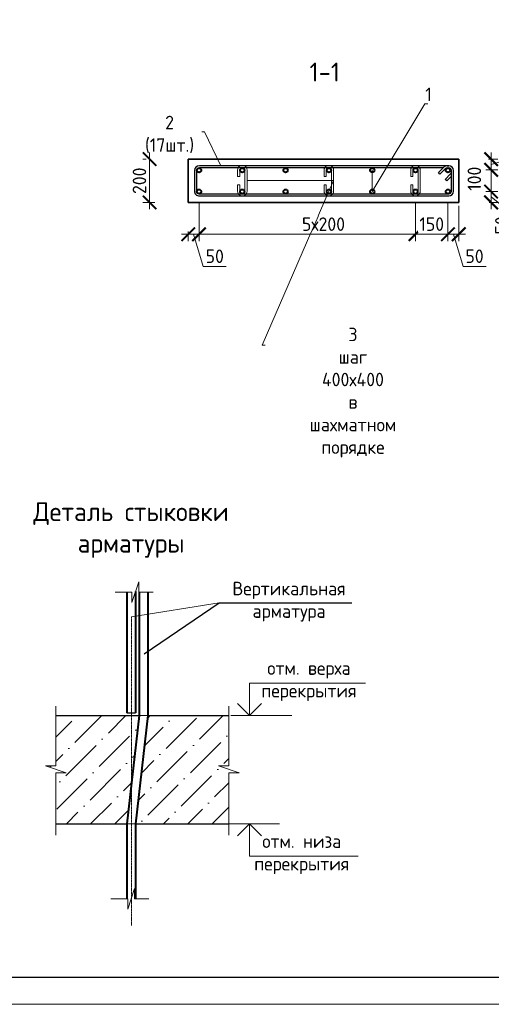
# Model space of a CAD drawing. Header units: millimetres. Extents: x 369815 to 1481759, y -423071 to -27917.
# Tile 119 of 256: x 516220 to 524935, y -198192 to -179990. Entities that reach past the tile are written whole.
import ezdxf
from ezdxf import colors
from ezdxf.entities.mleader import LeaderData, LeaderLine
from ezdxf.math import Vec2, Vec3

# ---------------------------------------------------------------- set-up
doc = ezdxf.new("R2010")
doc.units = ezdxf.units.MM
doc.linetypes.add('CENTER2', pattern=[28.575, 19.05, -3.175, 3.175, -3.175])
for name, color, linetype, lineweight in [('1 Стены', 3, 'Continuous', 30), ('Арм_шпильки', 143, 'Continuous', 18), ('Армирование', 3, 'Continuous', 40), ('подоснова', 151, 'Continuous', 5), ('размер', 1, 'Continuous', 25), ('РАЗМЕРЫ', 1, 'Continuous', 9), ('Текст', 7, 'Continuous', 25), ('ТОНКИЕ', 7, 'Continuous', 9)]:
    doc.layers.add(name, color=color, linetype=linetype, lineweight=lineweight)
doc.layers.add('Колонна_ бетон', color=7, linetype='Continuous', lineweight=50, true_color=0xb4b496)
doc.layers.add('ТОЛСТЫЕ_ОСНОВНЫЕ', color=6, linetype='Continuous')
doc.styles.add('GOST 2.304', font='CS_Gost2304.shx')
doc.styles.add('GOST-2.304_Type-B', font='GOST_Common.ttf')
doc.styles.add('style_Tonin', font='simplex.shx', dxfattribs={"width": 0.9})
doc.styles.add('ГОСТ', font='GOST_Common.ttf')
doc.dimstyles.new('20', dxfattribs={"dimtxt": 2.5, "dimasz": 2.5, "dimexe": 1.25, "dimexo": 0.625, "dimtad": 1, "dimdec": 0, "dimlfac": 20, "dimtxsty": 'style_Tonin', "dimblk": 'ARCHTICK', "dimcen": 0, "dimclrt": 256, "dimadec": 0, "dimazin": 0, "dimtfac": 1, "dimtdec": 0, "dimtmove": 0, "dimatfit": 0, "dimfxl": 1, "dimarcsym": 0})
doc.dimstyles.new('мой 25', dxfattribs={"dimscale": 100, "dimtxt": 2.5, "dimasz": 2.5, "dimexe": 1.25, "dimexo": 0.625, "dimtad": 1, "dimdec": 0, "dimlfac": 0.5, "dimtxsty": 'GOST-2.304_Type-B', "dimblk": 'ARCHTICK', "dimcen": 2.5, "dimdle": 1.25, "dimaunit": 1, "dimadec": 1, "dimazin": 2, "dimtfac": 1, "dimtdec": 0, "dimtmove": 1, "dimatfit": 3, "dimfxl": 6, "dimfxlon": 1, "dimtfill": 1, "dimlwd": -1, "dimlwe": -1, "dimarcsym": 0})

# ---------------------------------------------------------------- blocks, each defined once
blk = doc.blocks.new('*U122')
at = {"color": 0, "linetype": 'ByBlock', "lineweight": -2}
for p, q in [((108.8, 1198.9), (12.5, 1198.9)), ((-10, 1176.4), (-10, 12.5)), ((-10, 1169.4), (-10, 1176.4)), ((22, 1128), (-3.4, 1153.5)), ((0, 1169.4), (0, 1176.4)), ((0, 1150.1), (0, 12.5)), ((3.7, 1160.6), (29.1, 1135.1)), ((108.8, 1188.9), (12.5, 1188.9)), ((53.8, 1159.8), (28.3, 1185.2)), ((38.8, 1188.9), (60.9, 1166.9)), ((60.9, 1166.9), (53.8, 1159.8)), ((121.3, 12.5), (121.3, 1176.4)), ((131.3, 12.5), (131.3, 1176.4)), ((29.1, 1135.1), (22, 1128)), ((12.5, 0), (108.8, 0)), ((12.5, -10), (108.8, -10))]:
    blk.add_line(p, q, dxfattribs=at)
for centre, radius, start, end in [((12.5, 1176.4), 22.5, 90, 180), ((108.8, 1176.4), 22.5, 0, 90), ((12.5, 1169.4), 22.5, 180, 225), ((12.5, 1176.4), 12.5, 90, 180), ((12.5, 1169.4), 12.5, 180, 225), ((19.5, 1176.4), 12.5, 45, 90), ((108.8, 1176.4), 12.5, 0, 90), ((12.5, 12.5), 22.5, 180, 270), ((12.5, 12.5), 12.5, 180, 270), ((108.8, 12.5), 12.5, 270, 0), ((108.8, 12.5), 22.5, 270, 0)]:
    blk.add_arc(centre, radius, start, end, dxfattribs=at)
at = {"style": 'GOST 2.304', "oblique": 15, "flags": 9}
for tag, p in [('ДИАМЕТР', (-52.8, -63)), ('КЛАСС', (-53, -68.7)), ('ДЛИНА', (-52.5, -73.8)), ('ПОЗИЦИЯ', (-52.3, -58)), ('МАССА', (-52.3, -78.3))]:
    blk.add_attdef(tag, p, '', height=2.5, dxfattribs=at)
blk = doc.blocks.new('_ArchTick')
at = {"color": 0, "linetype": 'ByBlock', "const_width": 0.15}
blk.add_lwpolyline([(-0.5, -0.5), (0.5, 0.5)], dxfattribs=at)
blk = doc.blocks.new('*D493')
at = {"layer": 'DEFPOINTS', "color": 0, "transparency": 16777216}
for p in [(524334, -182568, -2880), (524134, -182766, -2880), (524931, -182766)]:
    blk.add_point(p, dxfattribs=at)
at = {"layer": 'РАЗМЕРЫ', "color": 0, "linetype": 'Continuous', "transparency": 16777216}
for p, q in [((525525, -182489), (525525, -182064)), ((524931, -182443), (524931, -182891)), ((524931, -182667), (525525, -182489)), ((524880, -182568), (525056, -182568)), ((524835, -182766), (525056, -182766))]:
    blk.add_line(p, q, dxfattribs=at)
at = {"layer": 'РАЗМЕРЫ', "color": 0, "transparency": 16777216, "xscale": 250, "yscale": 250, "zscale": 250}
for p, rotation in [((524931, -182568), 90), ((524931, -182766), 270)]:
    blk.add_blockref('_ArchTick', p, dxfattribs=dict(at, rotation=rotation))
at = {"layer": 'РАЗМЕРЫ', "color": 0, "transparency": 16777216, "insert": (525338, -182276), "char_height": 250, "attachment_point": 5, "rotation": 90, "style": 'GOST-2.304_Type-B', "bg_fill": 3, "box_fill_scale": 1.1, "bg_fill_color": 256, "bg_fill_true_color": 13158600, "bg_fill_transparency": 0}
blk.add_mtext('50', dxfattribs=at)
blk = doc.blocks.new('*D494')
at = {"layer": 'DEFPOINTS', "color": 0, "transparency": 16777216}
for p in [(524134, -183168, -2880), (524931, -183168), (524836, -183368)]:
    blk.add_point(p, dxfattribs=at)
at = {"layer": 'РАЗМЕРЫ', "color": 0, "linetype": 'Continuous', "transparency": 16777216}
for p, q in [((524931, -183493), (524931, -183043)), ((524835, -183168), (525056, -183168)), ((524931, -183268), (525318, -183581)), ((524898, -183368), (525056, -183368)), ((525318, -183581), (525318, -184006))]:
    blk.add_line(p, q, dxfattribs=at)
at = {"layer": 'РАЗМЕРЫ', "color": 0, "transparency": 16777216, "xscale": 250, "yscale": 250, "zscale": 250}
for p, rotation in [((524931, -183168), 90), ((524931, -183368), 270)]:
    blk.add_blockref('_ArchTick', p, dxfattribs=dict(at, rotation=rotation))
at = {"layer": 'РАЗМЕРЫ', "color": 0, "transparency": 16777216, "insert": (525130, -183794), "char_height": 250, "attachment_point": 5, "rotation": 90, "style": 'GOST-2.304_Type-B', "bg_fill": 3, "box_fill_scale": 1.1, "bg_fill_color": 256, "bg_fill_true_color": 13158600, "bg_fill_transparency": 0}
blk.add_mtext('50', dxfattribs=at)
blk = doc.blocks.new('*D495')
at = {"layer": 'DEFPOINTS', "color": 0, "transparency": 16777216}
for p in [(524931, -182766, 2880), (524931, -182766)]:
    blk.add_point(p, dxfattribs=at)
at = {"layer": 'РАЗМЕРЫ', "color": 0, "linetype": 'Continuous', "transparency": 16777216}
for p, q in [((524931, -183293), (524931, -182641)), ((525025, -182766), (525056, -182766)), ((524864, -183168), (525056, -183168))]:
    blk.add_line(p, q, dxfattribs=at)
at = {"layer": 'РАЗМЕРЫ', "color": 0, "transparency": 16777216, "insert": (524622, -182930), "char_height": 250, "attachment_point": 5, "rotation": 90, "style": 'GOST-2.304_Type-B', "bg_fill": 3, "box_fill_scale": 1.1, "bg_fill_color": 256, "bg_fill_true_color": 13158600, "bg_fill_transparency": 0}
blk.add_mtext('100', dxfattribs=at)
at = {"layer": 'DEFPOINTS', "color": 0, "transparency": 16777216}
blk.add_point((524801, -183168), dxfattribs=at)
at = {"layer": 'РАЗМЕРЫ', "color": 0, "transparency": 16777216, "xscale": 250, "yscale": 250, "zscale": 250}
for p, rotation in [((524931, -182766), 90), ((524931, -183168), 270)]:
    blk.add_blockref('_ArchTick', p, dxfattribs=dict(at, rotation=rotation))
blk = doc.blocks.new('*D496')
at = {"layer": 'DEFPOINTS', "color": 0, "transparency": 16777216}
for p in [(519534, -183168), (523534, -183168), (519534, -183957)]:
    blk.add_point(p, dxfattribs=at)
at = {"layer": 'РАЗМЕРЫ', "color": 0, "linetype": 'Continuous', "transparency": 16777216}
for p, q in [((519534, -183357), (519534, -184082)), ((523534, -183357), (523534, -184082)), ((523659, -183957), (519409, -183957))]:
    blk.add_line(p, q, dxfattribs=at)
at = {"layer": 'РАЗМЕРЫ', "color": 0, "transparency": 16777216, "xscale": 250, "yscale": 250, "zscale": 250, "rotation": 180}
blk.add_blockref('_ArchTick', (519534, -183957), dxfattribs=at)
at = {"layer": 'РАЗМЕРЫ', "color": 0, "transparency": 16777216, "xscale": 250, "yscale": 250, "zscale": 250}
blk.add_blockref('_ArchTick', (523534, -183957), dxfattribs=at)
at = {"layer": 'РАЗМЕРЫ', "color": 0, "transparency": 16777216, "insert": (521834, -183770), "char_height": 250, "attachment_point": 5, "style": 'GOST-2.304_Type-B', "bg_fill": 3, "box_fill_scale": 1.1, "bg_fill_color": 256, "bg_fill_true_color": 13158600, "bg_fill_transparency": 0}
blk.add_mtext('5х200', dxfattribs=at)
blk = doc.blocks.new('*D497')
at = {"layer": 'DEFPOINTS', "color": 0, "transparency": 16777216}
for p in [(519334, -183368, 2880), (519534, -183574), (519334, -183957)]:
    blk.add_point(p, dxfattribs=at)
at = {"layer": 'РАЗМЕРЫ', "color": 0, "linetype": 'Continuous', "transparency": 16777216}
for p, q in [((519534, -183637), (519534, -184082)), ((519659, -183957), (519209, -183957)), ((519334, -183908), (519334, -184082)), ((519434, -183957), (519612, -184551)), ((519612, -184551), (520037, -184551))]:
    blk.add_line(p, q, dxfattribs=at)
at = {"layer": 'РАЗМЕРЫ', "color": 0, "transparency": 16777216, "xscale": 250, "yscale": 250, "zscale": 250, "rotation": 180}
blk.add_blockref('_ArchTick', (519334, -183957), dxfattribs=at)
at = {"layer": 'РАЗМЕРЫ', "color": 0, "transparency": 16777216, "xscale": 250, "yscale": 250, "zscale": 250}
blk.add_blockref('_ArchTick', (519534, -183957), dxfattribs=at)
at = {"layer": 'РАЗМЕРЫ', "color": 0, "transparency": 16777216, "insert": (519825, -184363), "char_height": 250, "attachment_point": 5, "style": 'GOST-2.304_Type-B', "bg_fill": 3, "box_fill_scale": 1.1, "bg_fill_color": 256, "bg_fill_true_color": 13158600, "bg_fill_transparency": 0}
blk.add_mtext('50', dxfattribs=at)
blk = doc.blocks.new('*D498')
at = {"layer": 'DEFPOINTS', "color": 0, "transparency": 16777216}
for p in [(523534, -183168), (524134, -183168)]:
    blk.add_point(p, dxfattribs=at)
at = {"layer": 'РАЗМЕРЫ', "color": 0, "linetype": 'Continuous', "transparency": 16777216}
for p, q in [((523534, -183357), (523534, -184082)), ((524134, -183357), (524134, -184082)), ((523409, -183957), (524259, -183957))]:
    blk.add_line(p, q, dxfattribs=at)
at = {"layer": 'РАЗМЕРЫ', "color": 0, "transparency": 16777216, "xscale": 250, "yscale": 250, "zscale": 250, "rotation": 180}
blk.add_blockref('_ArchTick', (523534, -183957), dxfattribs=at)
at = {"layer": 'РАЗМЕРЫ', "color": 0, "transparency": 16777216, "xscale": 250, "yscale": 250, "zscale": 250}
blk.add_blockref('_ArchTick', (524134, -183957), dxfattribs=at)
at = {"layer": 'РАЗМЕРЫ', "color": 0, "transparency": 16777216, "insert": (523834, -183770), "char_height": 250, "attachment_point": 5, "style": 'GOST-2.304_Type-B', "bg_fill": 3, "box_fill_scale": 1.1, "bg_fill_color": 256, "bg_fill_true_color": 13158600, "bg_fill_transparency": 0}
blk.add_mtext('150', dxfattribs=at)
at = {"layer": 'DEFPOINTS', "color": 0, "transparency": 16777216}
blk.add_point((524134, -183957), dxfattribs=at)
blk = doc.blocks.new('*D563')
at = {"layer": 'DEFPOINTS', "color": 0, "transparency": 16777216}
for p in [(524134, -183168), (524334, -183368), (524334, -183957)]:
    blk.add_point(p, dxfattribs=at)
at = {"layer": 'РАЗМЕРЫ', "color": 0, "linetype": 'Continuous', "transparency": 16777216}
for p, q in [((524134, -183357), (524134, -184082)), ((524334, -183430), (524334, -184082)), ((524009, -183957), (524459, -183957)), ((524234, -183957), (524412, -184551)), ((524412, -184551), (524837, -184551))]:
    blk.add_line(p, q, dxfattribs=at)
at = {"layer": 'РАЗМЕРЫ', "color": 0, "transparency": 16777216, "xscale": 250, "yscale": 250, "zscale": 250, "rotation": 180}
blk.add_blockref('_ArchTick', (524134, -183957), dxfattribs=at)
at = {"layer": 'РАЗМЕРЫ', "color": 0, "transparency": 16777216, "xscale": 250, "yscale": 250, "zscale": 250}
blk.add_blockref('_ArchTick', (524334, -183957), dxfattribs=at)
at = {"layer": 'РАЗМЕРЫ', "color": 0, "transparency": 16777216, "insert": (524625, -184363), "char_height": 250, "attachment_point": 5, "style": 'GOST-2.304_Type-B', "bg_fill": 3, "box_fill_scale": 1.1, "bg_fill_color": 256, "bg_fill_true_color": 13158600, "bg_fill_transparency": 0}
blk.add_mtext('50', dxfattribs=at)
blk = doc.blocks.new('*U123')
for p, q in [((-8, 0), (-7.4, 4.7)), ((-7.4, 4.7), (-5.6, 9)), ((-5.6, 9), (-2.7, 12.7)), ((-2.7, 12.7), (1, 15.6)), ((1, 15.6), (5.3, 17.4)), ((5.3, 17.4), (10, 18)), ((34, 18), (10, 18)), ((10, 10), (34, 10)), ((34, 10), (34, 18)), ((66, 18), (90, 18)), ((66, 10), (66, 18)), ((90, 10), (66, 10)), ((94.7, 17.4), (90, 18)), ((99, 15.6), (94.7, 17.4)), ((102.7, 12.7), (99, 15.6)), ((105.6, 9), (102.7, 12.7)), ((107.4, 4.7), (105.6, 9)), ((108, 0), (107.4, 4.7)), ((107.4, -4.7), (108, 0)), ((-7.4, -4.7), (-8, 0)), ((-5.6, -9), (-7.4, -4.7)), ((-2.7, -12.7), (-5.6, -9)), ((1, -15.6), (-2.7, -12.7)), ((5.3, -17.4), (1, -15.6)), ((10, -18), (5.3, -17.4)), ((10, -18), (90, -18)), ((90, -18), (94.7, -17.4)), ((94.7, -17.4), (99, -15.6)), ((99, -15.6), (102.7, -12.7)), ((102.7, -12.7), (105.6, -9)), ((105.6, -9), (107.4, -4.7))]:
    blk.add_line(p, q)
at = {"color": 0, "linetype": 'ByBlock', "lineweight": -2}
for p, q in [((0, 0), (0.3, 2.6)), ((0.3, 2.6), (1.3, 5)), ((1.3, 5), (2.9, 7.1)), ((2.9, 7.1), (5, 8.7)), ((5, 8.7), (7.4, 9.7)), ((7.4, 9.7), (10, 10)), ((92.6, 9.7), (90, 10)), ((95, 8.7), (92.6, 9.7)), ((97.1, 7.1), (95, 8.7)), ((98.7, 5), (97.1, 7.1)), ((99.7, 2.6), (98.7, 5)), ((100, 0), (99.7, 2.6)), ((99.7, -2.6), (100, 0)), ((0.3, -2.6), (0, 0)), ((1.3, -5), (0.3, -2.6)), ((2.9, -7.1), (1.3, -5)), ((5, -8.7), (2.9, -7.1)), ((7.4, -9.7), (5, -8.7)), ((10, -10), (7.4, -9.7)), ((10, -10), (90, -10)), ((90, -10), (92.6, -9.7)), ((92.6, -9.7), (95, -8.7)), ((95, -8.7), (97.1, -7.1)), ((97.1, -7.1), (98.7, -5)), ((98.7, -5), (99.7, -2.6))]:
    blk.add_line(p, q, dxfattribs=at)
at = {"style": 'GOST 2.304', "oblique": 15, "flags": 9}
for tag, p in [('ДИАМЕТР', (117.8, -62.2)), ('ДЛИНА', (118.1, -72.5)), ('ПОЗИЦИЯ', (118, -56.6)), ('КЛАСС', (118, -67.8)), ('МАССА', (118.7, -78.2))]:
    blk.add_attdef(tag, p, '', height=2.5, dxfattribs=at)
blk = doc.blocks.new('_None')
blk = doc.blocks.new('*U78')
at = {"layer": 'ТОЛСТЫЕ_ОСНОВНЫЕ', "color": 6}
blk.add_lwpolyline([(20, 5), (415, 5), (415, 292), (20, 292)], close=True, dxfattribs=at)
at = {"layer": 'ТОНКИЕ'}
blk.add_lwpolyline([(0, 0), (420, 0), (420, 297), (0, 297)], close=True, dxfattribs=at)
blk = doc.blocks.new('*D567')
at = {"layer": 'DEFPOINTS', "color": 0, "transparency": 16777216}
for p in [(519333, -182568, 2880), (518620, -183368), (519333, -183368)]:
    blk.add_point(p, dxfattribs=at)
at = {"layer": 'РАЗМЕРЫ', "color": 0, "linetype": 'Continuous', "transparency": 16777216}
for p, q in [((518620, -182443), (518620, -183493)), ((518558, -182568), (518495, -182568)), ((518720, -183368), (518495, -183368))]:
    blk.add_line(p, q, dxfattribs=at)
at = {"layer": 'РАЗМЕРЫ', "color": 0, "transparency": 16777216, "xscale": 250, "yscale": 250, "zscale": 250}
for p, rotation in [((518620, -182568), 90), ((518620, -183368), 270)]:
    blk.add_blockref('_ArchTick', p, dxfattribs=dict(at, rotation=rotation))
at = {"layer": 'РАЗМЕРЫ', "color": 0, "transparency": 16777216, "insert": (518433, -182968), "char_height": 250, "attachment_point": 5, "rotation": 90, "style": 'GOST-2.304_Type-B', "bg_fill": 3, "box_fill_scale": 1.1, "bg_fill_color": 256, "bg_fill_true_color": 13158600, "bg_fill_transparency": 0}
blk.add_mtext('200', dxfattribs=at)
blk = doc.blocks.new('штамп кж1.1')
at = {"layer": 'Текст', "color": 7, "attachment_point": 1, "style": 'ГОСТ'}
for s, width, heights, insert, char_height in [('\\pi594.35517;{\\fTimes New Roman|b0|i0|c204|p18;\\C256;Строительство жилого комплекса со  встроенными помещениями \\P\\pi1441.86779;общественного-делового, коммерческого назначения и \\P\\pi41.3631;поликлиническим учреждением по адресу: г. Чита, ул. 1-я Коллективная}', 11543.07, [0], (411117, -81801), 250), ('\\pi389.01406;{\\fTimes New Roman|b0|i0|c204|p18;\\C256;«Жилой дом со встроенными помещениями \\P\\pi641.91601;общественно-делового и коммерческого \\P\\pi302.06381;назначения на первом этаже здания», поз. 3.1\\P}', 7000, [1500], (410844, -83331), 225)]:
    blk.add_mtext_dynamic_manual_height_columns(s, width=width, gutter_width=12.5, heights=heights, dxfattribs=dict(at, insert=insert, char_height=char_height))

msp = doc.modelspace()

# ---------------------------------------------------------------- hatches: boundary and pattern name
at = {"lineweight": 5}
h = msp.add_hatch(dxfattribs=at)
h.set_pattern_fill('ANSI36', color=256, scale=100, style=0)
h.set_pattern_definition([(45, (329384.75, -257726.72), (168.3798, 617.3926), [793.75, -158.75, 0, -158.75])])
h.paths.add_polyline_path([(518428.1, -192854.9), (518283.9, -192854.9), (518283.9, -194130.8)])
h.paths.add_polyline_path([(520086.3, -192854.9), (518588.1, -192854.9), (518362.1, -194854.9), (520086.3, -194854.9), (520086.3, -193910.3), (520277.6, -193910.3), (519895, -193782.8), (520086.3, -193782.8)])
h.paths.add_polyline_path([(518283.9, -192854.9), (516889.4, -192854.9), (516889.4, -193782.8), (516698.1, -193782.8), (517080.7, -193910.3), (516889.4, -193910.3), (516889.4, -194854.9), (518202.1, -194854.9), (518283.9, -194130.8)])

# ---------------------------------------------------------------- linework, layer by layer
at = {"color": 0, "lineweight": 40}
for p, q in [((518362.1, -190563.6, -3100), (518362.1, -192804.9, -3100)), ((518202.1, -190573.4, -3100), (518202.1, -192804.9, -3100))]:
    msp.add_line(p, q, dxfattribs=at)
at = {"lineweight": 20}
for p, q in [((518283.9, -191030.5, -3100), (519904.5, -190767.3, -3100)), ((519997.9, -194854.9, -3100), (521023.6, -194854.9, -3100))]:
    msp.add_line(p, q, dxfattribs=at)
at = {"color": 0, "linetype": 'CENTER2', "lineweight": 18}
msp.add_line((518283.9, -191030.5, -3100), (518283.9, -196732.4, -3100), dxfattribs=at)
at = {"color": 0, "lineweight": 30}
for p, q in [((516889.4, -192854.9, -3100), (518428.1, -192854.9, -3100)), ((518202.1, -192804.9, -3100), (518362.1, -192804.9, -3100)), ((518588.1, -192854.9, -3100), (520086.3, -192854.9, -3100)), ((516886.5, -194854.9, -3100), (518202.1, -194854.9, -3100)), ((518362.1, -194854.9, -3100), (520083.4, -194854.9, -3100))]:
    msp.add_line(p, q, dxfattribs=at)
at = {"lineweight": 15}
for p, q in [((518428.1, -192854.9, -3100), (518588.1, -192854.9, -3100)), ((518202.1, -194854.9, -3100), (518362.1, -194854.9, -3100))]:
    msp.add_line(p, q, dxfattribs=at)
at = {"lineweight": 20, "ltscale": 50}
msp.add_line((520119.1, -192854.9, -3100), (521246, -192854.9, -3100), dxfattribs=at)
at = {"linetype": 'ByBlock', "lineweight": 18, "elevation": -3100}
for points in [[(517983.3, -190575.4), (518294.4, -190575.4), (518294.4, -190766.6), (518421.9, -190384.1), (518421.9, -190575.4), (518686.2, -190575.4)], [(516889.4, -192681.7), (516889.4, -193782.8), (516698.1, -193782.8), (517080.7, -193910.3), (516889.4, -193910.3), (516889.4, -195067.2)], [(520086.3, -192681.7), (520086.3, -193782.8), (519895, -193782.8), (520277.6, -193910.3), (520086.3, -193910.3), (520086.3, -195067.2)], [(517905.2, -196243), (518216.4, -196243), (518216.4, -196434.3), (518343.9, -196051.7), (518343.9, -196243), (518608.2, -196243)]]:
    msp.add_lwpolyline(points, dxfattribs=at)
at = {"color": 0, "lineweight": 40, "elevation": -3100}
for points in [[(518428.1, -190575.4), (518428.1, -192854.9), (518202.1, -194854.9), (518202.1, -196243)], [(518588.1, -190575.4), (518588.1, -192854.9), (518362.1, -194854.9), (518362.1, -196243)]]:
    msp.add_lwpolyline(points, dxfattribs=at)
at = {"lineweight": 30, "elevation": -3100}
for points in [[(520689.1, -192634.2), (520466.1, -192854.9), (520243.1, -192634.2)], [(520689.1, -195075.5), (520466.1, -194854.9), (520243.1, -195075.5)]]:
    msp.add_lwpolyline(points, dxfattribs=at)
at = {"layer": '1 Стены', "color": 252, "lineweight": 0, "true_color": 0x939598}
for p, q in [((519334.1, -182567.6, 3100), (524334.1, -182567.6, 3100)), ((519334.1, -183367.6, 3100), (519334.1, -182567.6, 3100)), ((524334.1, -182567.6, 3100), (524334.1, -183367.6, 3100)), ((524334.1, -183367.6, 3100), (519334.1, -183367.6, 3100))]:
    msp.add_line(p, q, dxfattribs=at)
at = {"layer": 'Армирование', "color": 3}
for centre in [(519534.1, -182774.2, 3100), (520334.1, -182774.2, 3100), (521134.1, -182774.2, 3100), (521934.1, -182774.2, 3100), (522734.1, -182774.2, 3100), (523534.1, -182774.2, 3100), (524134.1, -182774.2, 3100), (519534.1, -183167.6, 3100), (520334.1, -183167.6, 3100), (521134.1, -183167.6, 3100), (521934.1, -183167.6, 3100), (522734.1, -183167.6, 3100), (523534.1, -183167.6, 3100), (524134.1, -183167.6, 3100)]:
    msp.add_circle(centre, 40, dxfattribs=at)
at = {"layer": 'Колонна_ бетон', "color": 180, "linetype": 'Continuous', "lineweight": 35, "transparency": 33554687}
for p, q in [((519333.5, -182567.6, 5980), (519333.5, -183367.6, 5980)), ((519333.5, -182567.6, 5980), (524333.5, -182567.6, 5980)), ((524333.5, -182567.6, 5980), (524333.5, -183367.6, 5980)), ((519333.5, -183367.6, 5980), (524333.5, -183367.6, 5980))]:
    msp.add_line(p, q, dxfattribs=at)
at = {"layer": 'подоснова', "elevation": -3100}
for points in [[(520466.1, -192854.9), (520466.1, -192254.9), (522607.7, -192254.9)], [(520466.1, -194854.9), (520466.1, -195454.9), (522474.9, -195454.9)]]:
    msp.add_lwpolyline(points, dxfattribs=at)

# ---------------------------------------------------------------- block references
at = {"lineweight": 30, "xscale": 3.959999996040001, "yscale": 3.959999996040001, "zscale": 3.959999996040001, "rotation": 269.9999999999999}
msp.add_blockref('*U122', (519490.2, -182729.2, 3100), dxfattribs=at)
at = {"layer": 'размер'}
msp.add_blockref('штамп кж1.1', (70023.8, -111557.6, 3100), dxfattribs=at)

# ---------------------------------------------------------------- texts
at = {"layer": 'РАЗМЕРЫ', "attachment_point": 5, "style": 'GOST-2.304_Type-B'}
for s, insert, char_height in [('1-1', (521856.6, -180957.9, 3100), 350), ('Деталь стыковки\\Pарматуры ', (518278.8, -189423.3), 350), ('Вертикальная\\Pарматура', (521197.7, -190748.2), 250), ('отм. верха \\Pперекрытия', (521565.5, -192218.6), 250), ('отм. низа \\Pперекрытия', (521432.6, -195418.6), 250)]:
    msp.add_mtext_dynamic_manual_height_columns(s, width=3941.213, gutter_width=625, heights=[0], dxfattribs=dict(at, insert=insert, char_height=char_height))
at = {"layer": 'Текст', "color": 7, "insert": (480882.1, -196191.8, 3100), "char_height": 250, "attachment_point": 1, "style": 'ГОСТ'}
msp.add_mtext_dynamic_manual_height_columns('\\pi3500;{\\C0;\\P\\pi1371.59091;План пилонов} 2-5-го этажа{\\H1.83333x; }', width=7000, gutter_width=12.5, heights=[1500], dxfattribs=at)

# ---------------------------------------------------------------- leaders
at = {"layer": 'подоснова', "has_arrowhead": 0}
msp.add_leader([(518519, -191715.1, -3100), (519904.5, -190767.3, -3100), (522355.9, -190767.3, -3100)], dimstyle='20', override={"dimasz": 1.5, "dimldrblk": 'Dot'}, dxfattribs=at)
at = {"layer": 'подоснова'}
ml = msp.add_multileader_mtext('Standard', dxfattribs=at)
ml.set_content('2 (17шт.)', color=256, style='GOST-2.304_Type-B')
ml.set_leader_properties(color=256, linetype='ByLayer', lineweight=15)
ml.set_arrow_properties(name='NONE')
ml.build(insert=Vec2(0, 0))
ml.multileader.update_dxf_attribs({"text_left_attachment_type": 6, "text_right_attachment_type": 6, "dogleg_length": 10, "arrow_head_size": 18})
ctx = ml.context
ctx.base_point, ctx.char_height, ctx.arrow_head_size, ctx.landing_gap_size, ctx.plane_origin = Vec3(518351.9, -182066.1, 3100), 250, 18, 20, Vec3(516249.1, -181520.1, 3100)
ctx.left_attachment, ctx.right_attachment, ctx.text_align_type = 6, 6, 1
notes = []
notes.append((ctx, [(1, (1, 1, 0), (519637.5, -182066.1, 3100), (-1, 0), 10, [(0, [(519938.8, -182689.6, 3100)], 0, [])])]))
ctx.mtext.insert, ctx.mtext.width, ctx.mtext.alignment, ctx.mtext.flow_direction = Vec3(518989.7, -181766.1, 3100), 22.898, 2, 5
for ctx, leaders in notes:
    for number, flags, end, landing, length, lines in leaders:
        leader = LeaderData()
        leader.index, (leader.has_last_leader_line, leader.has_dogleg_vector, leader.attachment_direction) = number, flags
        leader.last_leader_point, leader.dogleg_vector, leader.dogleg_length = Vec3(end), Vec3(landing), length
        for number, points, colour, breaks in lines:
            line = LeaderLine()
            line.index, line.vertices, line.color, line.breaks = number, Vec3.list(points), colors.encode_raw_color(colour), breaks
            leader.lines.append(line)
        ctx.leaders.append(leader)

# ---------------------------------------------------------------- next in the draw order: dimensions: what is measured, and where the dimension line sits
at = {"layer": 'РАЗМЕРЫ', "color": 146, "true_color": 0x006272}
dim = msp.add_linear_dim(base=(524931.4, -182766.2, 5980), p1=(524334.1, -182567.6, 3100), p2=(524134.1, -182766.2, 3100), angle=90, dimstyle='мой 25', override={"dimlfac": 0.25}, dxfattribs=at)
dim.commit()
dim.dimension.update_dxf_attribs({"geometry": '*D493', "text_midpoint": (525337.6, -182426.3, 5980)})
dim = msp.add_linear_dim(base=(524931.4, -183167.6, 5980), p1=(524835.6, -183367.6, 5980), p2=(524134.1, -183167.6, 3100), angle=90, dimstyle='мой 25', override={"dimlfac": 0.25}, dxfattribs=at)
dim.commit()
dim.dimension.update_dxf_attribs({"geometry": '*D494', "text_midpoint": (525317.9, -183643.6, 5980), "dimtype": 160})
dim = msp.add_linear_dim(base=(519534.1, -183957.1, 3100), p1=(523534.1, -183167.6, 3100), p2=(519534.1, -183167.6, 3100), angle=180, text='5х200', dimstyle='мой 25', override={"dimlfac": 0.25}, dxfattribs=at)
dim.commit()
dim.dimension.update_dxf_attribs({"geometry": '*D496', "text_midpoint": (521834.1, -183957.1, 3100), "dimtype": 160})

# ---------------------------------------------------------------- next in the draw order: block references
at = {"layer": 'Арм_шпильки', "color": 3, "xscale": 4.875, "yscale": 4.875, "zscale": 4.875, "rotation": 89.99999999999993}
for p in [(520334.1, -183209.4, 3100), (521934.1, -183209.4, 3100)]:
    msp.add_blockref('*U123', p, dxfattribs=at)

# ---------------------------------------------------------------- next in the draw order: dimensions: what is measured, and where the dimension line sits
at = {"layer": 'РАЗМЕРЫ', "color": 146, "true_color": 0x006272}
dim = msp.add_linear_dim(base=(524931.4, -182766.2, 3100), p1=(524801.1, -183167.6, 3100), p2=(524931.4, -182766.2, 5980), angle=90, dimstyle='мой 25', override={"dimlfac": 0.25}, dxfattribs=at)
dim.commit()
dim.dimension.update_dxf_attribs({"geometry": '*D495', "text_midpoint": (524809.8, -182930.4, 3100), "dimtype": 160})
dim = msp.add_linear_dim(base=(524134.1, -183957.1, 3100), p1=(523534.1, -183167.6, 3100), p2=(524134.1, -183167.6, 3100), angle=180, dimstyle='мой 25', override={"dimlfac": 0.25}, dxfattribs=at)
dim.commit()
dim.dimension.update_dxf_attribs({"geometry": '*D498', "text_midpoint": (523834.1, -183769.6, 3100)})
dim = msp.add_linear_dim(base=(519334.1, -183957.1, 3100), p1=(519534.1, -183574.5, 3100), p2=(519334.1, -183367.6, 5980), dimstyle='мой 25', override={"dimlfac": 0.25}, dxfattribs=at)
dim.commit()
dim.dimension.update_dxf_attribs({"geometry": '*D497', "text_midpoint": (519674.7, -184363.4, 3100)})

# ---------------------------------------------------------------- next in the draw order: block references
at = {"layer": 'Арм_шпильки', "color": 3, "xscale": 4.875, "yscale": 4.875, "zscale": 4.875, "rotation": 89.99999999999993}
msp.add_blockref('*U123', (523534.1, -183209.4, 3100), dxfattribs=at)

# ---------------------------------------------------------------- next in the draw order: dimensions: what is measured, and where the dimension line sits
at = {"layer": 'РАЗМЕРЫ', "color": 146}
dim = msp.add_linear_dim(base=(524334.1, -183957.1, 3100), p1=(524134.1, -183167.6, 3100), p2=(524334.1, -183367.6, 3100), angle=180, dimstyle='мой 25', override={"dimlfac": 0.25}, dxfattribs=at)
dim.commit()
dim.dimension.update_dxf_attribs({"geometry": '*D563', "text_midpoint": (524474.7, -184363.4, 3100)})

# ---------------------------------------------------------------- next in the draw order: leaders
at = {"layer": 'подоснова'}
ml = msp.add_multileader_mtext('Standard', dxfattribs=at)
ml.set_content('1 ', color=256, style='GOST-2.304_Type-B')
ml.set_leader_properties(color=256, linetype='ByLayer', lineweight=15)
ml.set_arrow_properties(name='NONE')
ml.build(insert=Vec2(0, 0))
ml.multileader.update_dxf_attribs({"text_left_attachment_type": 6, "text_right_attachment_type": 6, "dogleg_length": 10, "arrow_head_size": 18})
ctx = ml.context
ctx.base_point, ctx.char_height, ctx.arrow_head_size, ctx.landing_gap_size, ctx.plane_origin = Vec3(523717.2, -181546.3, 3100), 250, 18, 20, Vec3(520963.6, -180243.8, 3100)
ctx.left_attachment, ctx.right_attachment, ctx.text_align_type = 6, 6, 1
notes = []
notes.append((ctx, [(0, (1, 1, 0), (523707.2, -181546.3, 3100), (1, 0), 10, [(1, [(522734.1, -182774.2, 3100), (522734.1, -183167.6, 3100)], 0, [])])]))
ctx.mtext.insert, ctx.mtext.width, ctx.mtext.alignment, ctx.mtext.flow_direction = Vec3(523774.7, -181246.3, 3100), 22.898, 2, 5
ml = msp.add_multileader_mtext('Standard', dxfattribs=at)
ml.set_content('3 шаг 400х400 \\Pв шахматном порядке ', color=256, style='GOST-2.304_Type-B')
ml.set_leader_properties(color=256, linetype='ByLayer', lineweight=15)
ml.set_arrow_properties(name='NONE')
ml.build(insert=Vec2(0, 0))
ml.multileader.update_dxf_attribs({"text_left_attachment_type": 6, "text_right_attachment_type": 6, "dogleg_length": 10, "arrow_head_size": 18})
ctx = ml.context
ctx.base_point, ctx.char_height, ctx.arrow_head_size, ctx.landing_gap_size, ctx.plane_origin = Vec3(520710.4, -186008.4, 3100), 250, 18, 20, Vec3(518736.9, -183674.5, 3100)
ctx.left_attachment, ctx.right_attachment, ctx.text_align_type = 6, 6, 1
notes.append((ctx, [(0, (1, 1, 0), (520700.4, -186008.4, 3100), (1, 0), 10, [(1, [(520421.9, -182965.6, 3100), (522021.9, -182965.6, 3100)], 0, [])])]))
ctx.mtext.insert, ctx.mtext.width, ctx.mtext.alignment, ctx.mtext.flow_direction = Vec3(522378.5, -185683.4, 3100), 22.898, 2, 5
for ctx, leaders in notes:
    for number, flags, end, landing, length, lines in leaders:
        leader = LeaderData()
        leader.index, (leader.has_last_leader_line, leader.has_dogleg_vector, leader.attachment_direction) = number, flags
        leader.last_leader_point, leader.dogleg_vector, leader.dogleg_length = Vec3(end), Vec3(landing), length
        for number, points, colour, breaks in lines:
            line = LeaderLine()
            line.index, line.vertices, line.color, line.breaks = number, Vec3.list(points), colors.encode_raw_color(colour), breaks
            leader.lines.append(line)
        ctx.leaders.append(leader)

# ---------------------------------------------------------------- next in the draw order: block references
at = {"xscale": 100, "yscale": 100, "zscale": 100}
msp.add_blockref('*U78', (501971, -198191.8, 3100), dxfattribs=at)

# ---------------------------------------------------------------- next in the draw order: dimensions: what is measured, and where the dimension line sits
at = {"layer": 'РАЗМЕРЫ', "color": 146}
dim = msp.add_linear_dim(base=(518620, -183367.6, 3100), p1=(519333.5, -182567.6, 5980), p2=(519333.5, -183367.6, 3100), angle=90, dimstyle='мой 25', override={"dimlfac": 0.25, "dimfxl": 1}, dxfattribs=at)
dim.commit()
dim.dimension.update_dxf_attribs({"geometry": '*D567', "text_midpoint": (518432.5, -182967.6, 3100)})

doc.saveas('drawing.dxf')
